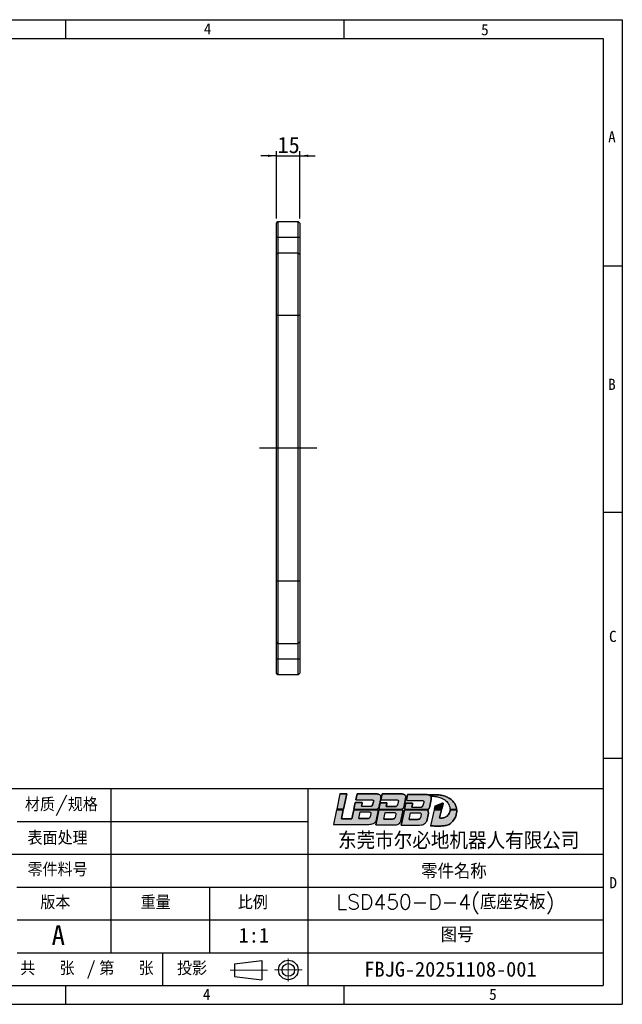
# Model space of a CAD drawing. Header units: millimetres. Extents: x 0 to 891, y 0 to 630.
# Tile 2 of 2: x 505 to 891, y 0 to 630. Entities that reach past the tile are written whole.
import ezdxf

# ---------------------------------------------------------------- set-up
doc = ezdxf.new("R2010")
doc.units = ezdxf.units.MM
doc.header["$LTSCALE"] = 3
doc.linetypes.add('CENTERX2', pattern=[20.32, 12.7, -2.54, 2.54, -2.54])
for name, color, linetype in [('中心线', 1, 'CENTERX2'), ('剖面线', 2, 'Continuous'), ('尺寸线', 3, 'Continuous'), ('粗实线', 7, 'Continuous'), ('细实线', 4, 'Continuous')]:
    doc.layers.add(name, color=color, linetype=linetype)
doc.styles.add('SLDTEXTSTYLE0', font='txt', dxfattribs={"bigfont": 'bigfont'})
doc.styles.add('SLDTEXTSTYLE1', font='txt')
doc.styles.add('SLDTEXTSTYLE4', font='simfang.ttf')
doc.styles.add('SLDTEXTSTYLE5', font='txt', dxfattribs={"bigfont": 'bigfont'})
doc.dimstyles.new('SLDDIMSTYLE2', dxfattribs={"dimtxt": 10.5, "dimasz": 5.4, "dimexe": 0, "dimexo": 0.0625, "dimgap": 2.625, "dimtad": 1, "dimrnd": 1e-09, "dimzin": 12, "dimdsep": 46, "dimtxsty": 'SLDTEXTSTYLE1', "dimsah": 1, "dimcen": 0.09, "dimadec": 0, "dimazin": 3, "dimtfac": 1, "dimtmove": 0, "dimatfit": 0, "dimfxl": 1, "dimfrac": 2, "dimtolj": 1, "dimtzin": 12, "dimarcsym": 0})

# ---------------------------------------------------------------- blocks, each defined once
blk = doc.blocks.new('块1')
at = {"lineweight": 25}
for p, q in [((26.31, 11.6), (43.85, 13.84)), ((43.85, 13.84), (43.85, 1.31)), ((26.31, 11.6), (26.31, 3.55)), ((26.31, 3.55), (43.85, 1.31))]:
    blk.add_line(p, q, dxfattribs=at)
for radius in [6.26, 4.03]:
    blk.add_circle((60.76, 7.71), radius, dxfattribs=at)
at = {"layer": '中心线', "color": 1, "lineweight": 18}
for p, q in [((60.76, 15.09), (60.76, 0.33)), ((23.44, 7.58), (47.36, 7.58)), ((51.85, 7.71), (69.67, 7.71))]:
    blk.add_line(p, q, dxfattribs=at)
blk = doc.blocks.new('块3')
at = {"layer": '剖面线'}
for points in [[(2.06, 10.87), (6.34, 10.87), (8.42, 20.63), (4.14, 20.63)], [(64.51, 10.87), (69.24, 10.87), (70.17, 14.41), (70.17, 14.82), (69.77, 14.82), (64.94, 12.82)]]:
    blk.add_hatch(color=256, dxfattribs=at).paths.add_polyline_path(points, flags=0)
h = blk.add_hatch(color=256, dxfattribs=at)
edge = h.paths.add_edge_path(flags=0)
edge.add_line((25.56, 15.59), (25.01, 13.66))
edge.add_spline(control_points=[(25.01, 13.66), (24.97, 13.53), (24.9, 13.33), (24.64, 13.07), (24.37, 12.89), (24.14, 12.83), (24.05, 12.8)], knot_values=[0, 0, 0, 0, 0.11249, 0.188578, 0.308405, 0.395813, 0.395813, 0.395813, 0.395813], weights=[1, 1, 1, 1, 1, 1, 1], degree=3, periodic=0)
edge.add_line((24.05, 12.8), (17.88, 12.8))
edge.add_line((17.88, 12.8), (18.3, 14.52))
edge.add_line((18.3, 14.52), (18.29, 15.17))
edge.add_line((18.29, 15.17), (13.94, 15.17))
edge.add_line((13.94, 15.17), (13.05, 10.87))
edge.add_line((13.05, 10.87), (27.65, 10.87))
edge.add_spline(control_points=[(27.65, 10.87), (27.78, 10.9), (28.13, 10.97), (28.52, 11.43), (29.08, 11.94), (29.18, 12.46), (29.23, 12.75)], knot_values=[0, 0, 0, 0, 0.113541, 0.309529, 0.508983, 0.759853, 0.759853, 0.759853, 0.759853], weights=[1, 1, 1, 1, 1, 1, 1], degree=3, periodic=0)
edge.add_line((29.23, 12.75), (30.22, 17.42))
edge.add_spline(control_points=[(30.22, 17.42), (30.24, 17.72), (30.27, 18.25), (30.35, 19.04), (30.03, 19.82), (29.25, 20.3), (28.4, 20.56), (27.83, 20.65), (27.56, 20.69)], knot_values=[0, 0, 0, 0, 0.270359, 0.459904, 0.691329, 0.959666, 1.234022, 1.467228, 1.467228, 1.467228, 1.467228], weights=[1, 1, 1, 1, 1, 1, 1, 1, 1], degree=3, periodic=0)
edge.add_line((27.56, 20.69), (15.09, 20.69))
edge.add_line((15.09, 20.69), (14.31, 16.93))
edge.add_line((14.31, 16.93), (24.42, 16.93))
edge.add_spline(control_points=[(24.42, 16.93), (24.54, 16.92), (24.78, 16.91), (25.11, 16.83), (25.38, 16.69), (25.59, 16.48), (25.59, 16.21), (25.62, 15.93), (25.58, 15.72), (25.56, 15.59)], knot_values=[0, 0, 0, 0, 0.109145, 0.202524, 0.297211, 0.376281, 0.445665, 0.519978, 0.62999, 0.62999, 0.62999, 0.62999], weights=[1, 1, 1, 1, 1, 1, 1, 1, 1, 1], degree=3, periodic=0)
h = blk.add_hatch(color=256, dxfattribs=at)
edge = h.paths.add_edge_path(flags=0)
edge.add_line((45.15, 12.75), (46.14, 17.42))
edge.add_spline(control_points=[(46.14, 17.42), (46.15, 17.72), (46.18, 18.25), (46.27, 19.04), (45.95, 19.82), (45.16, 20.3), (44.31, 20.56), (43.74, 20.65), (43.48, 20.69)], knot_values=[0, 0, 0, 0, 0.270359, 0.459904, 0.691329, 0.959666, 1.234022, 1.467228, 1.467228, 1.467228, 1.467228], weights=[1, 1, 1, 1, 1, 1, 1, 1, 1], degree=3, periodic=0)
edge.add_line((43.48, 20.69), (31.11, 20.69))
edge.add_line((31.11, 20.69), (30.33, 16.93))
edge.add_line((30.33, 16.93), (40.34, 16.93))
edge.add_spline(control_points=[(40.34, 16.93), (40.46, 16.92), (40.69, 16.91), (41.02, 16.83), (41.3, 16.69), (41.5, 16.47), (41.56, 16.17), (41.51, 15.89), (41.48, 15.69), (41.47, 15.59)], knot_values=[0, 0, 0, 0, 0.109145, 0.202524, 0.297211, 0.376281, 0.459032, 0.54598, 0.631468, 0.631468, 0.631468, 0.631468], weights=[1, 1, 1, 1, 1, 1, 1, 1, 1, 1], degree=3, periodic=0)
edge.add_line((41.47, 15.59), (40.93, 13.66))
edge.add_spline(control_points=[(40.93, 13.66), (40.88, 13.51), (40.75, 13.18), (40.41, 12.78), (40.09, 12.68), (39.96, 12.63)], knot_values=[0, 0, 0, 0, 0.133532, 0.314052, 0.429449, 0.429449, 0.429449, 0.429449], weights=[1, 1, 1, 1, 1, 1], degree=3, periodic=0)
edge.add_line((39.96, 12.63), (33.75, 12.63))
edge.add_line((33.75, 12.63), (34.21, 14.52))
edge.add_line((34.21, 14.52), (34.21, 14.96))
edge.add_line((34.21, 14.96), (29.92, 14.96))
edge.add_line((29.92, 14.96), (29.07, 10.87))
edge.add_line((29.07, 10.87), (43.56, 10.87))
edge.add_spline(control_points=[(43.56, 10.87), (43.69, 10.9), (44.05, 10.97), (44.44, 11.43), (45, 11.94), (45.09, 12.46), (45.15, 12.75)], knot_values=[0, 0, 0, 0, 0.113541, 0.309529, 0.508983, 0.759853, 0.759853, 0.759853, 0.759853], weights=[1, 1, 1, 1, 1, 1, 1], degree=3, periodic=0)
h = blk.add_hatch(color=256, dxfattribs=at)
edge = h.paths.add_edge_path(flags=0)
edge.add_spline(control_points=[(62.1, 19.36), (61.71, 19.73), (61.21, 19.92)], knot_values=[0, 0, 0, 1, 1, 1], weights=[1, 1, 1], degree=2, periodic=0)
edge.add_spline(control_points=[(61.21, 19.92), (61.03, 19.98), (60.59, 20.1), (60.15, 20.17), (59.88, 20.22)], knot_values=[0, 0, 0, 0, 1.372752, 3.334825, 3.334825, 3.334825, 3.334825], weights=[1, 1, 1, 1, 1], degree=3, periodic=0)
edge.add_line((59.88, 20.22), (47.41, 20.22))
edge.add_line((47.41, 20.22), (46.62, 16.42))
edge.add_line((46.62, 16.42), (56.61, 16.42))
edge.add_spline(control_points=[(56.61, 16.42), (56.74, 16.41), (56.97, 16.39), (57.3, 16.32), (57.57, 16.17), (57.78, 15.95), (57.83, 15.66), (57.78, 15.37), (57.76, 15.18), (57.75, 15.08)], knot_values=[0, 0, 0, 0, 0.109145, 0.202524, 0.297211, 0.376281, 0.459032, 0.54598, 0.631468, 0.631468, 0.631468, 0.631468], weights=[1, 1, 1, 1, 1, 1, 1, 1, 1, 1], degree=3, periodic=0)
edge.add_line((57.75, 15.08), (57.2, 13.14))
edge.add_spline(control_points=[(57.2, 13.14), (57.16, 13.02), (57.09, 12.81), (56.84, 12.56), (56.56, 12.38), (56.33, 12.31), (56.24, 12.28)], knot_values=[0, 0, 0, 0, 0.11249, 0.188578, 0.308405, 0.395813, 0.395813, 0.395813, 0.395813], weights=[1, 1, 1, 1, 1, 1, 1], degree=3, periodic=0)
edge.add_line((56.24, 12.28), (50.07, 12.28))
edge.add_line((50.07, 12.28), (50.49, 14.01))
edge.add_line((50.49, 14.01), (50.48, 14.64))
edge.add_line((50.48, 14.64), (46.25, 14.64))
edge.add_line((46.25, 14.64), (45.47, 10.87))
edge.add_line((45.47, 10.87), (60.65, 10.87))
edge.add_spline(control_points=[(60.65, 10.87), (60.72, 10.9), (60.95, 11.01), (61.15, 11.44), (61.46, 12), (61.58, 12.47), (61.65, 12.75)], knot_values=[0, 0, 0, 0, 0.063812, 0.219898, 0.386717, 0.637587, 0.637587, 0.637587, 0.637587], weights=[1, 1, 1, 1, 1, 1, 1], degree=3, periodic=0)
edge.add_line((61.65, 12.75), (62.56, 17.04))
edge.add_spline(control_points=[(62.56, 17.04), (62.56, 17.8), (62.54, 18.26), (62.52, 18.68), (62.43, 19.04), (62.17, 19.31)], knot_values=[7.678202, 7.678202, 7.678202, 7.678202, 9.952853, 11.547588, 12.34447, 12.34447, 12.34447, 12.34447], weights=[1, 1, 1, 1, 1, 1], degree=3, periodic=0)
edge.add_spline(control_points=[(62.17, 19.31), (62.15, 19.32), (62.13, 19.34), (62.1, 19.36)], knot_values=[7.617953, 7.617953, 7.617953, 7.617953, 7.678202, 7.678202, 7.678202, 7.678202], weights=[1, 1, 1, 1], degree=3, periodic=0)
h = blk.add_hatch(color=256, dxfattribs=at)
edge = h.paths.add_edge_path(flags=0)
edge.add_spline(control_points=[(61.22, 19.95), (61.24, 19.94), (61.75, 19.74), (62.12, 19.38)], knot_values=[0, 0, 0, 0.054981, 1, 1, 1], weights=[1, 1, 1, 1], degree=2, periodic=0)
edge.add_line((62.12, 19.38), (62.15, 19.35))
edge.add_spline(control_points=[(62.15, 19.35), (62.31, 19.34), (62.91, 19.28), (64.13, 19.17), (66.16, 18.87), (68.94, 18.15), (71.82, 16.64), (73.67, 14.37), (74.39, 12.42), (74.56, 11.32), (74.62, 10.87)], knot_values=[-1.210668, -1.210668, -1.210668, -1.210668, 0, 3.216058, 7.844717, 15.059695, 24.312441, 31.237241, 36.149525, 39.453796, 39.453796, 39.453796, 39.453796], weights=[1, 1, 1, 1, 1, 1, 1, 1, 1, 1, 1], degree=3, periodic=0)
edge.add_line((74.62, 10.87), (78.81, 10.87))
edge.add_spline(control_points=[(78.81, 10.87), (78.81, 11.03), (78.79, 11.45), (78.5, 12.29), (78.08, 13.75), (76.79, 15.65), (74.8, 17.55), (72.02, 19.02), (69.14, 19.85), (67.11, 20.03), (66.25, 20.11)], knot_values=[0, 0, 0, 0, 1.151049, 3.120639, 6.514086, 12.344374, 19.743132, 26.621777, 35.257202, 41.640066, 41.640066, 41.640066, 41.640066], weights=[1, 1, 1, 1, 1, 1, 1, 1, 1, 1, 1], degree=3, periodic=0)
edge.add_line((66.25, 20.11), (62.12, 20.11))
edge.add_spline(control_points=[(62.12, 20.11), (61.91, 20.07), (61.61, 20.01), (61.31, 19.96), (61.22, 19.95)], knot_values=[0, 0, 0, 0, 1.463686, 2.152451, 2.152451, 2.152451, 2.152451], weights=[1, 1, 1, 1, 1], degree=3, periodic=0)
h = blk.add_hatch(color=256, dxfattribs=at)
edge = h.paths.add_edge_path(flags=0)
edge.add_line((27.22, 3.29), (28.51, 9.37))
edge.add_spline(control_points=[(28.51, 9.37), (28.5, 9.68), (28.45, 9.97), (28.43, 10.22), (28.29, 10.42), (28.22, 10.52)], knot_values=[0, 0, 0, 0, 0.476316, 1.44549, 2.246673, 2.246673, 2.246673, 2.246673], weights=[1, 1, 1, 1, 1, 1], degree=3, periodic=0)
edge.add_line((28.22, 10.52), (12.97, 10.52))
edge.add_line((12.97, 10.52), (11.79, 4.8))
edge.add_line((11.79, 4.8), (5.05, 4.8))
edge.add_line((5.05, 4.8), (6.27, 10.52))
edge.add_line((6.27, 10.52), (1.99, 10.52))
edge.add_line((1.99, 10.52), (0, 1.18))
edge.add_line((0, 1.18), (22.66, 1.18))
edge.add_spline(control_points=[(22.66, 1.18), (23.15, 1.24), (24.09, 1.36), (25.51, 1.58), (26.45, 2.3), (27.03, 2.97), (27.22, 3.29)], knot_values=[0, 0, 0, 0, 3.612385, 7.048837, 10.255516, 12.349536, 12.349536, 12.349536, 12.349536], weights=[1, 1, 1, 1, 1, 1, 1], degree=3, periodic=0)
edge = h.paths.add_edge_path(flags=0)
edge.add_line((23.97, 8.08), (23.46, 5.96))
edge.add_spline(control_points=[(23.46, 5.96), (23.37, 5.71), (23.18, 5.17), (22.25, 4.93), (21.64, 4.9), (21.33, 4.88)], knot_values=[0, 0, 0, 0, 0.21656, 0.475605, 0.757612, 0.757612, 0.757612, 0.757612], weights=[1, 1, 1, 1, 1, 1], degree=3, periodic=0)
edge.add_line((21.33, 4.88), (16.17, 4.88))
edge.add_line((16.17, 4.88), (17.04, 9.1))
edge.add_line((17.04, 9.1), (23.04, 9.1))
edge.add_spline(control_points=[(23.04, 9.1), (23.23, 9.07), (23.59, 9), (23.91, 8.54), (23.95, 8.23), (23.97, 8.08)], knot_values=[0, 0, 0, 0, 0.16594, 0.313706, 0.444871, 0.444871, 0.444871, 0.444871], weights=[1, 1, 1, 1, 1, 1], degree=3, periodic=0)
h = blk.add_hatch(color=256, dxfattribs=at)
edge = h.paths.add_edge_path(flags=0)
edge.add_line((26.98, 0.77), (38.43, 0.77))
edge.add_spline(control_points=[(38.43, 0.77), (39.31, 0.77), (40.21, 0.82), (41.84, 1.34), (42.53, 2.07), (42.95, 2.97), (43.14, 3.29)], knot_values=[0, 0, 0, 0, 3.612385, 7.048837, 10.255516, 12.349536, 12.349536, 12.349536, 12.349536], weights=[1, 1, 1, 1, 1, 1, 1], degree=3, periodic=0)
edge.add_line((43.14, 3.29), (44.43, 9.37))
edge.add_spline(control_points=[(44.43, 9.37), (44.41, 9.68), (44.34, 9.96), (44.23, 10.16), (44.14, 10.35), (43.97, 10.52)], knot_values=[0.110312, 0.110312, 0.110312, 0.110312, 0.586629, 1.555802, 2.246673, 2.246673, 2.246673, 2.246673], weights=[1, 1, 1, 1, 1, 1], degree=3, periodic=0)
edge.add_line((43.97, 10.52), (29, 10.52))
edge.add_line((29, 10.52), (26.98, 0.77))
edge = h.paths.add_edge_path(flags=0)
edge.add_line((33.03, 8.76), (39.02, 8.76))
edge.add_spline(control_points=[(39.02, 8.76), (39.21, 8.72), (39.58, 8.65), (39.89, 8.2), (39.94, 7.88), (39.96, 7.73)], knot_values=[0, 0, 0, 0, 0.16594, 0.313706, 0.444871, 0.444871, 0.444871, 0.444871], weights=[1, 1, 1, 1, 1, 1], degree=3, periodic=0)
edge.add_line((39.96, 7.73), (39.44, 5.61))
edge.add_spline(control_points=[(39.44, 5.61), (39.35, 5.37), (39.16, 4.82), (38.23, 4.59), (37.63, 4.55), (37.31, 4.53)], knot_values=[0, 0, 0, 0, 0.21656, 0.475605, 0.757612, 0.757612, 0.757612, 0.757612], weights=[1, 1, 1, 1, 1, 1], degree=3, periodic=0)
edge.add_line((37.31, 4.53), (32.16, 4.53))
edge.add_line((32.16, 4.53), (33.03, 8.76))
h = blk.add_hatch(color=256, dxfattribs=at)
edge = h.paths.add_edge_path(flags=0)
edge.add_line((43.36, 0.74), (55.08, 0.74))
edge.add_spline(control_points=[(55.08, 0.74), (56.03, 0.8), (56.8, 0.87), (58.12, 1.38), (59.02, 2.17), (59.45, 2.97), (59.64, 3.29)], knot_values=[0, 0, 0, 0, 3.612385, 7.048837, 10.255516, 12.349536, 12.349536, 12.349536, 12.349536], weights=[1, 1, 1, 1, 1, 1, 1], degree=3, periodic=0)
edge.add_line((59.64, 3.29), (60.73, 8.43))
edge.add_spline(control_points=[(60.73, 8.43), (60.65, 9.54), (60.54, 9.87), (60.48, 10.08), (60.32, 10.35), (60.1, 10.52)], knot_values=[0.157558, 0.157558, 0.157558, 0.157558, 0.633874, 1.603048, 2.246673, 2.246673, 2.246673, 2.246673], weights=[1, 1, 1, 1, 1, 1], degree=3, periodic=0)
edge.add_line((60.1, 10.52), (45.39, 10.52))
edge.add_line((45.39, 10.52), (43.36, 0.74))
edge = h.paths.add_edge_path(flags=0)
edge.add_line((56.16, 7.51), (55.64, 5.39))
edge.add_spline(control_points=[(55.64, 5.39), (55.55, 5.15), (55.36, 4.61), (54.43, 4.37), (53.83, 4.33), (53.51, 4.32)], knot_values=[0, 0, 0, 0, 0.21656, 0.475605, 0.757612, 0.757612, 0.757612, 0.757612], weights=[1, 1, 1, 1, 1, 1], degree=3, periodic=0)
edge.add_line((53.51, 4.32), (48.36, 4.32))
edge.add_line((48.36, 4.32), (49.23, 8.54))
edge.add_line((49.23, 8.54), (55.22, 8.54))
edge.add_spline(control_points=[(55.22, 8.54), (55.42, 8.5), (55.78, 8.43), (56.1, 7.98), (56.14, 7.66), (56.16, 7.51)], knot_values=[0, 0, 0, 0, 0.16594, 0.313706, 0.444871, 0.444871, 0.444871, 0.444871], weights=[1, 1, 1, 1, 1, 1], degree=3, periodic=0)
h = blk.add_hatch(color=256, dxfattribs=at)
edge = h.paths.add_edge_path(flags=0)
edge.add_line((78.92, 10.52), (74.66, 10.52))
edge.add_spline(control_points=[(74.66, 10.52), (74.66, 10.49), (74.63, 10.25), (74.56, 9.64), (74.2, 8.69), (73.71, 7.48), (72.62, 6.36), (71.02, 5.46), (69.29, 5.15), (68.17, 5.23), (67.76, 5.26)], knot_values=[0, 0, 0, 0, 0.200319, 1.755522, 4.491279, 7.649925, 11.354755, 15.71284, 21.005618, 23.994098, 23.994098, 23.994098, 23.994098], weights=[1, 1, 1, 1, 1, 1, 1, 1, 1, 1, 1], degree=3, periodic=0)
edge.add_line((67.76, 5.26), (69.15, 10.52))
edge.add_line((69.15, 10.52), (64.43, 10.52))
edge.add_line((64.43, 10.52), (62.13, 0.2))
edge.add_spline(control_points=[(62.13, 0.2), (62.94, 0.17), (65.1, 0.1), (68.25, 0), (71.37, 0.32), (74.26, 1.03), (76.34, 3.16), (78.16, 5.62), (78.57, 7.86), (79.05, 9.31), (78.99, 10.01), (78.94, 10.37), (78.92, 10.52)], knot_values=[0, 0, 0, 0, 5.994431, 15.888509, 23.126915, 29.243366, 37.241208, 44.362079, 51.473113, 53.800224, 55.481839, 56.538024, 56.538024, 56.538024, 56.538024], weights=[1, 1, 1, 1, 1, 1, 1, 1, 1, 1, 1, 1, 1], degree=3, periodic=0)
at = {"lineweight": 25}
for p, q in [((4.14, 20.63), (2.06, 10.87)), ((4.14, 20.63), (2.06, 10.87)), ((8.42, 20.63), (4.14, 20.63)), ((4.14, 20.63), (8.42, 20.63)), ((6.34, 10.87), (8.42, 20.63)), ((8.42, 20.63), (6.34, 10.87)), ((15.09, 20.69), (14.31, 16.93)), ((14.31, 16.93), (15.09, 20.69)), ((27.56, 20.69), (15.09, 20.69)), ((15.09, 20.69), (27.56, 20.69)), ((31.11, 20.69), (30.33, 16.93)), ((30.33, 16.93), (31.11, 20.69)), ((43.48, 20.69), (31.11, 20.69)), ((31.11, 20.69), (43.48, 20.69)), ((47.41, 20.22), (46.62, 16.42)), ((46.62, 16.42), (47.41, 20.22)), ((59.88, 20.22), (47.41, 20.22)), ((47.41, 20.22), (59.88, 20.22)), ((13.94, 15.17), (13.05, 10.87)), ((13.05, 10.87), (13.94, 15.17)), ((18.29, 15.17), (13.94, 15.17)), ((13.94, 15.17), (18.29, 15.17)), ((14.31, 16.93), (24.42, 16.93)), ((14.31, 16.93), (24.42, 16.93)), ((17.88, 12.8), (18.3, 14.52)), ((18.3, 14.52), (17.88, 12.8)), ((17.88, 12.8), (24.05, 12.8)), ((17.88, 12.8), (24.05, 12.8)), ((18.3, 14.52), (18.29, 15.17)), ((18.29, 15.17), (18.3, 14.52)), ((25.01, 13.66), (25.56, 15.59)), ((25.56, 15.59), (25.01, 13.66)), ((29.92, 14.96), (29.07, 10.87)), ((29.07, 10.87), (29.92, 14.96)), ((29.23, 12.75), (30.22, 17.42)), ((30.22, 17.42), (29.23, 12.75)), ((34.21, 14.96), (29.92, 14.96)), ((29.92, 14.96), (34.21, 14.96)), ((30.33, 16.93), (40.34, 16.93)), ((30.33, 16.93), (40.34, 16.93)), ((33.75, 12.63), (34.21, 14.52)), ((34.21, 14.52), (33.75, 12.63)), ((39.96, 12.63), (33.75, 12.63)), ((33.75, 12.63), (39.96, 12.63)), ((34.21, 14.52), (34.21, 14.96)), ((34.21, 14.96), (34.21, 14.52)), ((41.47, 15.59), (40.93, 13.66)), ((41.47, 15.59), (40.93, 13.66)), ((45.15, 12.75), (46.14, 17.42)), ((46.14, 17.42), (45.15, 12.75)), ((46.25, 14.64), (45.47, 10.87)), ((45.47, 10.87), (46.25, 14.64)), ((50.48, 14.64), (46.25, 14.64)), ((46.25, 14.64), (50.48, 14.64)), ((46.62, 16.42), (56.61, 16.42)), ((46.62, 16.42), (56.61, 16.42)), ((50.07, 12.28), (50.49, 14.01)), ((50.49, 14.01), (50.07, 12.28)), ((50.49, 14.01), (50.48, 14.64)), ((50.48, 14.64), (50.49, 14.01)), ((57.75, 15.08), (57.2, 13.14)), ((57.75, 15.08), (57.2, 13.14)), ((61.65, 12.75), (62.56, 17.04)), ((62.56, 17.04), (61.65, 12.75)), ((64.94, 12.82), (64.51, 10.87)), ((64.94, 12.82), (64.51, 10.87)), ((69.77, 14.82), (64.94, 12.82)), ((64.94, 12.82), (69.77, 14.82)), ((69.24, 10.87), (70.17, 14.41)), ((70.17, 14.41), (69.24, 10.87)), ((70.17, 14.82), (69.77, 14.82)), ((69.77, 14.82), (70.17, 14.82)), ((70.17, 14.41), (70.17, 14.82)), ((70.17, 14.82), (70.17, 14.41)), ((1.99, 10.52), (0, 1.18)), ((6.27, 10.52), (1.99, 10.52)), ((1.99, 10.52), (6.27, 10.52)), ((2.06, 10.87), (6.34, 10.87)), ((6.34, 10.87), (2.06, 10.87)), ((5.05, 4.8), (6.27, 10.52)), ((6.27, 10.52), (5.05, 4.8)), ((12.97, 10.52), (11.79, 4.8)), ((11.79, 4.8), (12.97, 10.52)), ((28.22, 10.52), (12.97, 10.52)), ((12.97, 10.52), (28.22, 10.52)), ((13.05, 10.87), (27.65, 10.87)), ((13.05, 10.87), (27.65, 10.87)), ((16.17, 4.88), (17.04, 9.1)), ((16.17, 4.88), (17.04, 9.1)), ((17.04, 9.1), (23.04, 9.1)), ((17.04, 9.1), (23.04, 9.1)), ((23.97, 8.08), (23.46, 5.96)), ((23.97, 8.08), (23.46, 5.96)), ((29, 10.52), (26.98, 0.77)), ((26.98, 0.77), (29, 10.52)), ((27.22, 3.29), (28.51, 9.37)), ((28.51, 9.37), (27.22, 3.29)), ((43.97, 10.52), (29, 10.52)), ((29, 10.52), (43.97, 10.52)), ((29.07, 10.87), (43.56, 10.87)), ((29.07, 10.87), (43.56, 10.87)), ((32.16, 4.53), (33.03, 8.76)), ((32.16, 4.53), (33.03, 8.76)), ((33.03, 8.76), (39.02, 8.76)), ((33.03, 8.76), (39.02, 8.76)), ((39.96, 7.73), (39.44, 5.61)), ((39.96, 7.73), (39.44, 5.61)), ((43.14, 3.29), (44.43, 9.37)), ((44.43, 9.37), (43.14, 3.29)), ((45.39, 10.52), (43.36, 0.74)), ((43.36, 0.74), (45.39, 10.52)), ((60.1, 10.52), (45.39, 10.52)), ((45.39, 10.52), (60.1, 10.52)), ((45.47, 10.87), (60.65, 10.87)), ((45.47, 10.87), (60.65, 10.87)), ((48.36, 4.32), (49.23, 8.54)), ((48.36, 4.32), (49.23, 8.54)), ((49.23, 8.54), (55.22, 8.54)), ((49.23, 8.54), (55.22, 8.54)), ((50.07, 12.28), (56.24, 12.28)), ((50.07, 12.28), (56.24, 12.28)), ((56.16, 7.51), (55.64, 5.39)), ((56.16, 7.51), (55.64, 5.39)), ((59.64, 3.29), (60.73, 8.43)), ((60.73, 8.43), (59.64, 3.29)), ((64.43, 10.52), (62.13, 0.2)), ((64.43, 10.52), (62.13, 0.2)), ((69.15, 10.52), (64.43, 10.52)), ((64.43, 10.52), (69.15, 10.52)), ((64.51, 10.87), (69.24, 10.87)), ((64.51, 10.87), (69.24, 10.87)), ((67.76, 5.26), (69.15, 10.52)), ((69.15, 10.52), (67.76, 5.26)), ((74.62, 10.87), (78.81, 10.87)), ((74.62, 10.87), (78.81, 10.87)), ((78.92, 10.52), (74.66, 10.52)), ((74.66, 10.52), (78.92, 10.52)), ((0, 1.18), (22.66, 1.18)), ((0, 1.18), (22.66, 1.18)), ((11.79, 4.8), (5.05, 4.8)), ((5.05, 4.8), (11.79, 4.8)), ((21.33, 4.88), (16.17, 4.88)), ((16.17, 4.88), (21.33, 4.88)), ((26.98, 0.77), (38.43, 0.77)), ((26.98, 0.77), (38.43, 0.77)), ((37.31, 4.53), (32.16, 4.53)), ((32.16, 4.53), (37.31, 4.53)), ((43.36, 0.74), (55.08, 0.74)), ((43.36, 0.74), (55.08, 0.74)), ((53.51, 4.32), (48.36, 4.32)), ((48.36, 4.32), (53.51, 4.32))]:
    blk.add_line(p, q, dxfattribs=at)
for points, degree, knots in [([(30.22, 17.42), (30.24, 17.72), (30.27, 18.25), (30.35, 19.04), (30.03, 19.82), (29.25, 20.3), (28.4, 20.56), (27.83, 20.65), (27.56, 20.69)], 3, [0, 0, 0, 0, 0.270359, 0.459904, 0.691329, 0.959666, 1.234022, 1.467228, 1.467228, 1.467228, 1.467228]), ([(27.56, 20.69), (27.83, 20.65), (28.4, 20.56), (29.25, 20.3), (30.03, 19.82), (30.35, 19.04), (30.27, 18.25), (30.24, 17.72), (30.22, 17.42)], 3, [0, 0, 0, 0, 0.158944, 0.345933, 0.52882, 0.686549, 0.815735, 1, 1, 1, 1]), ([(46.14, 17.42), (46.15, 17.72), (46.18, 18.25), (46.27, 19.04), (45.95, 19.82), (45.16, 20.3), (44.31, 20.56), (43.74, 20.65), (43.48, 20.69)], 3, [0, 0, 0, 0, 0.270359, 0.459904, 0.691329, 0.959666, 1.234022, 1.467228, 1.467228, 1.467228, 1.467228]), ([(43.48, 20.69), (43.74, 20.65), (44.31, 20.56), (45.16, 20.3), (45.95, 19.82), (46.27, 19.04), (46.18, 18.25), (46.15, 17.72), (46.14, 17.42)], 3, [0, 0, 0, 0, 0.158944, 0.345933, 0.52882, 0.686549, 0.815735, 1, 1, 1, 1]), ([(61.21, 19.92), (61.03, 19.98), (60.59, 20.1), (60.15, 20.17), (59.88, 20.22)], 3, [0, 0, 0, 0, 1.372752, 3.334825, 3.334825, 3.334825, 3.334825]), ([(59.88, 20.22), (60.15, 20.17), (60.59, 20.1), (61.03, 19.98), (61.21, 19.92)], 3, [0, 0, 0, 0, 1.962073, 3.334825, 3.334825, 3.334825, 3.334825]), ([(62.12, 20.11), (61.91, 20.07), (61.61, 20.01), (61.31, 19.96), (61.22, 19.95)], 3, [0, 0, 0, 0, 1.463686, 2.152451, 2.152451, 2.152451, 2.152451]), ([(61.22, 19.95), (61.31, 19.96), (61.61, 20.01), (61.91, 20.07), (62.12, 20.11)], 3, [0.1383, 0.1383, 0.1383, 0.1383, 0.827065, 2.290752, 2.290752, 2.290752, 2.290752]), ([(61.22, 19.95), (61.24, 19.94), (61.75, 19.74), (62.12, 19.38)], 2, [0, 0, 0, 0.054981, 1, 1, 1]), ([(62.15, 19.35), (62.31, 19.34), (62.91, 19.28), (64.13, 19.17), (66.16, 18.87), (68.94, 18.15), (71.82, 16.64), (73.67, 14.37), (74.39, 12.42), (74.56, 11.32), (74.62, 10.87)], 3, [-1.210668, -1.210668, -1.210668, -1.210668, 0, 3.216058, 7.844717, 15.059695, 24.312441, 31.237241, 36.149525, 39.453796, 39.453796, 39.453796, 39.453796]), ([(62.15, 19.35), (62.31, 19.34), (62.91, 19.28), (64.13, 19.17), (66.16, 18.87), (68.94, 18.15), (71.82, 16.64), (73.67, 14.37), (74.39, 12.42), (74.56, 11.32), (74.62, 10.87)], 3, [-1.210668, -1.210668, -1.210668, -1.210668, 0, 3.216058, 7.844717, 15.059695, 24.312441, 31.237241, 36.149525, 39.453796, 39.453796, 39.453796, 39.453796]), ([(62.56, 17.04), (62.56, 17.8), (62.54, 18.26), (62.52, 18.68), (62.43, 19.04), (62.17, 19.31)], 3, [7.678202, 7.678202, 7.678202, 7.678202, 9.952853, 11.547588, 12.34447, 12.34447, 12.34447, 12.34447]), ([(62.17, 19.31), (62.43, 19.04), (62.52, 18.68), (62.54, 18.26), (62.56, 17.8), (62.56, 17.04)], 3, [7.678202, 7.678202, 7.678202, 7.678202, 8.475084, 10.069819, 12.34447, 12.34447, 12.34447, 12.34447]), ([(78.81, 10.87), (78.81, 11.03), (78.79, 11.45), (78.5, 12.29), (78.08, 13.75), (76.79, 15.65), (74.8, 17.55), (72.02, 19.02), (69.14, 19.85), (67.11, 20.03), (66.25, 20.11)], 3, [0, 0, 0, 0, 1.151049, 3.120639, 6.514086, 12.344374, 19.743132, 26.621777, 35.257202, 41.640066, 41.640066, 41.640066, 41.640066]), ([(66.25, 20.11), (67.11, 20.03), (69.14, 19.85), (72.02, 19.02), (74.8, 17.55), (76.79, 15.65), (78.08, 13.75), (78.5, 12.29), (78.79, 11.45), (78.81, 11.03), (78.81, 10.87)], 3, [0, 0, 0, 0, 6.382864, 15.018289, 21.896934, 29.295692, 35.12598, 38.519427, 40.489017, 41.640066, 41.640066, 41.640066, 41.640066]), ([(25.01, 13.66), (24.97, 13.53), (24.9, 13.33), (24.64, 13.07), (24.37, 12.89), (24.14, 12.83), (24.05, 12.8)], 3, [0, 0, 0, 0, 0.1124895, 0.1885781, 0.3084055, 0.3958128, 0.3958128, 0.3958128, 0.3958128]), ([(24.05, 12.8), (24.14, 12.83), (24.37, 12.89), (24.64, 13.07), (24.9, 13.33), (24.97, 13.53), (25.01, 13.66)], 3, [0, 0, 0, 0, 0.22083, 0.523568, 0.715801, 1, 1, 1, 1]), ([(24.42, 16.93), (24.54, 16.92), (24.78, 16.91), (25.11, 16.83), (25.38, 16.69), (25.59, 16.48), (25.59, 16.21), (25.62, 15.93), (25.58, 15.72), (25.56, 15.59)], 3, [0, 0, 0, 0, 0.1091448, 0.2025244, 0.2972108, 0.3762809, 0.4456653, 0.5199777, 0.6299904, 0.6299904, 0.6299904, 0.6299904]), ([(24.42, 16.93), (24.54, 16.92), (24.78, 16.91), (25.11, 16.83), (25.38, 16.69), (25.59, 16.48), (25.59, 16.21), (25.62, 15.93), (25.58, 15.72), (25.56, 15.59)], 3, [0, 0, 0, 0, 0.173248, 0.321472, 0.47177, 0.59728, 0.707416, 0.825374, 1, 1, 1, 1]), ([(27.65, 10.87), (27.78, 10.9), (28.13, 10.97), (28.52, 11.43), (29.08, 11.94), (29.18, 12.46), (29.23, 12.75)], 3, [0, 0, 0, 0, 0.1135405, 0.309529, 0.508983, 0.7598531, 0.7598531, 0.7598531, 0.7598531]), ([(29.23, 12.75), (29.18, 12.46), (29.08, 11.94), (28.52, 11.43), (28.13, 10.97), (27.78, 10.9), (27.65, 10.87)], 3, [0, 0, 0, 0, 0.330156, 0.592646, 0.850576, 1, 1, 1, 1]), ([(40.93, 13.66), (40.88, 13.51), (40.75, 13.18), (40.41, 12.78), (40.09, 12.68), (39.96, 12.63)], 3, [0, 0, 0, 0, 0.1335325, 0.3140516, 0.4294491, 0.4294491, 0.4294491, 0.4294491]), ([(39.96, 12.63), (40.09, 12.68), (40.41, 12.78), (40.75, 13.18), (40.88, 13.51), (40.93, 13.66)], 3, [0, 0, 0, 0, 0.26871, 0.689061, 1, 1, 1, 1]), ([(40.34, 16.93), (40.46, 16.92), (40.69, 16.91), (41.02, 16.83), (41.3, 16.69), (41.5, 16.47), (41.56, 16.17), (41.51, 15.89), (41.48, 15.69), (41.47, 15.59)], 3, [0, 0, 0, 0, 0.1091448, 0.2025244, 0.2972108, 0.3762809, 0.4590321, 0.5459805, 0.6314677, 0.6314677, 0.6314677, 0.6314677]), ([(40.34, 16.93), (40.46, 16.92), (40.69, 16.91), (41.02, 16.83), (41.3, 16.69), (41.5, 16.47), (41.56, 16.17), (41.51, 15.89), (41.48, 15.69), (41.47, 15.59)], 3, [0, 0, 0, 0, 0.172843, 0.32072, 0.470667, 0.595883, 0.726929, 0.864621, 1, 1, 1, 1]), ([(43.56, 10.87), (43.69, 10.9), (44.05, 10.97), (44.44, 11.43), (45, 11.94), (45.09, 12.46), (45.15, 12.75)], 3, [0, 0, 0, 0, 0.1135405, 0.309529, 0.508983, 0.7598531, 0.7598531, 0.7598531, 0.7598531]), ([(45.15, 12.75), (45.09, 12.46), (45, 11.94), (44.44, 11.43), (44.05, 10.97), (43.69, 10.9), (43.56, 10.87)], 3, [0, 0, 0, 0, 0.330156, 0.592646, 0.850576, 1, 1, 1, 1]), ([(57.2, 13.14), (57.16, 13.02), (57.09, 12.81), (56.84, 12.56), (56.56, 12.38), (56.33, 12.31), (56.24, 12.28)], 3, [0, 0, 0, 0, 0.1124895, 0.1885781, 0.3084055, 0.3958128, 0.3958128, 0.3958128, 0.3958128]), ([(56.24, 12.28), (56.33, 12.31), (56.56, 12.38), (56.84, 12.56), (57.09, 12.81), (57.16, 13.02), (57.2, 13.14)], 3, [0, 0, 0, 0, 0.22083, 0.523568, 0.715801, 1, 1, 1, 1]), ([(56.61, 16.42), (56.74, 16.41), (56.97, 16.39), (57.3, 16.32), (57.57, 16.17), (57.78, 15.95), (57.83, 15.66), (57.78, 15.37), (57.76, 15.18), (57.75, 15.08)], 3, [0, 0, 0, 0, 0.1091448, 0.2025244, 0.2972108, 0.3762809, 0.4590321, 0.5459805, 0.6314677, 0.6314677, 0.6314677, 0.6314677]), ([(56.61, 16.42), (56.74, 16.41), (56.97, 16.39), (57.3, 16.32), (57.57, 16.17), (57.78, 15.95), (57.83, 15.66), (57.78, 15.37), (57.76, 15.18), (57.75, 15.08)], 3, [0, 0, 0, 0, 0.172843, 0.32072, 0.470667, 0.595883, 0.726929, 0.864621, 1, 1, 1, 1]), ([(60.65, 10.87), (60.72, 10.9), (60.95, 11.01), (61.15, 11.44), (61.46, 12), (61.58, 12.47), (61.65, 12.75)], 3, [0, 0, 0, 0, 0.0638116, 0.2198977, 0.386717, 0.6375871, 0.6375871, 0.6375871, 0.6375871]), ([(61.65, 12.75), (61.58, 12.47), (61.46, 12), (61.15, 11.44), (60.95, 11.01), (60.72, 10.9), (60.65, 10.87)], 3, [0, 0, 0, 0, 0.393468, 0.65511, 0.899917, 1, 1, 1, 1]), ([(23.04, 9.1), (23.23, 9.07), (23.59, 9), (23.91, 8.54), (23.95, 8.23), (23.97, 8.08)], 3, [0, 0, 0, 0, 0.1659399, 0.3137056, 0.4448714, 0.4448714, 0.4448714, 0.4448714]), ([(23.04, 9.1), (23.23, 9.07), (23.59, 9), (23.91, 8.54), (23.95, 8.23), (23.97, 8.08)], 3, [0, 0, 0, 0, 0.373006, 0.70516, 1, 1, 1, 1]), ([(28.51, 9.37), (28.5, 9.68), (28.45, 9.97), (28.43, 10.22), (28.29, 10.42), (28.22, 10.52)], 3, [0, 0, 0, 0, 0.476316, 1.44549, 2.246673, 2.246673, 2.246673, 2.246673]), ([(28.22, 10.52), (28.29, 10.42), (28.43, 10.22), (28.45, 9.97), (28.5, 9.68), (28.51, 9.37)], 3, [0, 0, 0, 0, 0.801183, 1.770357, 2.246673, 2.246673, 2.246673, 2.246673]), ([(39.02, 8.76), (39.21, 8.72), (39.58, 8.65), (39.89, 8.2), (39.94, 7.88), (39.96, 7.73)], 3, [0, 0, 0, 0, 0.1659399, 0.3137056, 0.4448714, 0.4448714, 0.4448714, 0.4448714]), ([(39.02, 8.76), (39.21, 8.72), (39.58, 8.65), (39.89, 8.2), (39.94, 7.88), (39.96, 7.73)], 3, [0, 0, 0, 0, 0.373006, 0.70516, 1, 1, 1, 1]), ([(44.43, 9.37), (44.41, 9.68), (44.34, 9.96), (44.23, 10.16), (44.14, 10.35), (43.97, 10.52)], 3, [0.110312, 0.110312, 0.110312, 0.110312, 0.586629, 1.555802, 2.246673, 2.246673, 2.246673, 2.246673]), ([(43.97, 10.52), (44.14, 10.35), (44.23, 10.16), (44.34, 9.96), (44.41, 9.68), (44.43, 9.37)], 3, [0.110312, 0.110312, 0.110312, 0.110312, 0.801183, 1.770357, 2.246673, 2.246673, 2.246673, 2.246673]), ([(55.22, 8.54), (55.42, 8.5), (55.78, 8.43), (56.1, 7.98), (56.14, 7.66), (56.16, 7.51)], 3, [0, 0, 0, 0, 0.1659399, 0.3137056, 0.4448714, 0.4448714, 0.4448714, 0.4448714]), ([(55.22, 8.54), (55.42, 8.5), (55.78, 8.43), (56.1, 7.98), (56.14, 7.66), (56.16, 7.51)], 3, [0, 0, 0, 0, 0.373006, 0.70516, 1, 1, 1, 1]), ([(60.73, 8.43), (60.65, 9.54), (60.54, 9.87), (60.48, 10.08), (60.32, 10.35), (60.1, 10.52)], 3, [0.157558, 0.157558, 0.157558, 0.157558, 0.633874, 1.603048, 2.246673, 2.246673, 2.246673, 2.246673]), ([(60.1, 10.52), (60.32, 10.35), (60.48, 10.08), (60.54, 9.87), (60.65, 9.54), (60.73, 8.43)], 3, [0.157558, 0.157558, 0.157558, 0.157558, 0.801183, 1.770357, 2.246673, 2.246673, 2.246673, 2.246673]), ([(62.13, 0.2), (62.94, 0.17), (65.1, 0.1), (68.25, 0), (71.37, 0.32), (74.26, 1.03), (76.34, 3.16), (78.16, 5.62), (78.57, 7.86), (79.05, 9.31), (78.99, 10.01), (78.94, 10.37), (78.92, 10.52)], 3, [0, 0, 0, 0, 5.994431, 15.888509, 23.126915, 29.243366, 37.241208, 44.362079, 51.473113, 53.800224, 55.481839, 56.538024, 56.538024, 56.538024, 56.538024]), ([(78.92, 10.52), (78.94, 10.37), (78.99, 10.01), (79.05, 9.31), (78.57, 7.86), (78.16, 5.62), (76.34, 3.16), (74.26, 1.03), (71.37, 0.32), (68.25, 0), (65.1, 0.1), (62.94, 0.17), (62.13, 0.2)], 3, [0, 0, 0, 0, 1.056185, 2.7378, 5.064911, 12.175945, 19.296816, 27.294658, 33.411109, 40.649515, 50.543593, 56.538024, 56.538024, 56.538024, 56.538024]), ([(74.66, 10.52), (74.66, 10.49), (74.63, 10.25), (74.56, 9.64), (74.2, 8.69), (73.71, 7.48), (72.62, 6.36), (71.02, 5.46), (69.29, 5.15), (68.17, 5.23), (67.76, 5.26)], 3, [0, 0, 0, 0, 0.200319, 1.755522, 4.491279, 7.649925, 11.354755, 15.71284, 21.005618, 23.994098, 23.994098, 23.994098, 23.994098]), ([(67.76, 5.26), (68.17, 5.23), (69.29, 5.15), (71.02, 5.46), (72.62, 6.36), (73.71, 7.48), (74.2, 8.69), (74.56, 9.64), (74.63, 10.25), (74.66, 10.49), (74.66, 10.52)], 3, [0, 0, 0, 0, 2.988479, 8.281258, 12.639343, 16.344172, 19.502819, 22.238575, 23.793778, 23.994098, 23.994098, 23.994098, 23.994098]), ([(23.46, 5.96), (23.37, 5.71), (23.18, 5.17), (22.25, 4.93), (21.64, 4.9), (21.33, 4.88)], 3, [0, 0, 0, 0, 0.2165603, 0.4756045, 0.7576124, 0.7576124, 0.7576124, 0.7576124]), ([(21.33, 4.88), (21.64, 4.9), (22.25, 4.93), (23.18, 5.17), (23.37, 5.71), (23.46, 5.96)], 3, [0, 0, 0, 0, 0.372232, 0.714154, 1, 1, 1, 1]), ([(22.66, 1.18), (23.15, 1.24), (24.09, 1.36), (25.51, 1.58), (26.45, 2.3), (27.03, 2.97), (27.22, 3.29)], 3, [0, 0, 0, 0, 3.612385, 7.048837, 10.255516, 12.349536, 12.349536, 12.349536, 12.349536]), ([(22.66, 1.18), (23.15, 1.24), (24.09, 1.36), (25.51, 1.58), (26.45, 2.3), (27.03, 2.97), (27.22, 3.29)], 3, [0, 0, 0, 0, 3.612385, 7.048837, 10.255516, 12.349536, 12.349536, 12.349536, 12.349536]), ([(39.44, 5.61), (39.35, 5.37), (39.16, 4.82), (38.23, 4.59), (37.63, 4.55), (37.31, 4.53)], 3, [0, 0, 0, 0, 0.2165603, 0.4756045, 0.7576124, 0.7576124, 0.7576124, 0.7576124]), ([(37.31, 4.53), (37.63, 4.55), (38.23, 4.59), (39.16, 4.82), (39.35, 5.37), (39.44, 5.61)], 3, [0, 0, 0, 0, 0.372232, 0.714154, 1, 1, 1, 1]), ([(38.43, 0.77), (39.31, 0.77), (40.21, 0.82), (41.84, 1.34), (42.53, 2.07), (42.95, 2.97), (43.14, 3.29)], 3, [0, 0, 0, 0, 3.612385, 7.048837, 10.255516, 12.349536, 12.349536, 12.349536, 12.349536]), ([(38.43, 0.77), (39.31, 0.77), (40.21, 0.82), (41.84, 1.34), (42.53, 2.07), (42.95, 2.97), (43.14, 3.29)], 3, [0, 0, 0, 0, 3.612385, 7.048837, 10.255516, 12.349536, 12.349536, 12.349536, 12.349536]), ([(55.64, 5.39), (55.55, 5.15), (55.36, 4.61), (54.43, 4.37), (53.83, 4.33), (53.51, 4.32)], 3, [0, 0, 0, 0, 0.2165603, 0.4756045, 0.7576124, 0.7576124, 0.7576124, 0.7576124]), ([(53.51, 4.32), (53.83, 4.33), (54.43, 4.37), (55.36, 4.61), (55.55, 5.15), (55.64, 5.39)], 3, [0, 0, 0, 0, 0.372232, 0.714154, 1, 1, 1, 1]), ([(55.08, 0.74), (56.03, 0.8), (56.8, 0.87), (58.12, 1.38), (59.02, 2.17), (59.45, 2.97), (59.64, 3.29)], 3, [0, 0, 0, 0, 3.612385, 7.048837, 10.255516, 12.349536, 12.349536, 12.349536, 12.349536]), ([(55.08, 0.74), (56.03, 0.8), (56.8, 0.87), (58.12, 1.38), (59.02, 2.17), (59.45, 2.97), (59.64, 3.29)], 3, [0, 0, 0, 0, 3.612385, 7.048837, 10.255516, 12.349536, 12.349536, 12.349536, 12.349536])]:
    blk.add_open_spline(points, degree=degree, knots=knots, dxfattribs=at)
for points, degree in [([(61.21, 19.92), (61.71, 19.73), (62.1, 19.36)], 2), ([(62.17, 19.31), (62.15, 19.32), (62.13, 19.34), (62.1, 19.36)], 3), ([(62.1, 19.36), (62.13, 19.34), (62.15, 19.32), (62.17, 19.31)], 3), ([(66.25, 20.11), (64.87, 20.11), (63.49, 20.11), (62.12, 20.11)], 3), ([(62.12, 20.11), (63.49, 20.11), (64.87, 20.11), (66.25, 20.11)], 3), ([(62.12, 19.38), (62.14, 19.37), (62.15, 19.35)], 2), ([(28.49, 9.27), (28.49, 9.27), (28.49, 9.27), (28.49, 9.27)], 3), ([(44.41, 9.27), (44.41, 9.27), (44.4, 9.27), (44.4, 9.27)], 3)]:
    blk.add_open_spline(points, degree=degree, dxfattribs=at)
blk = doc.blocks.new('_D_20')
at = {"layer": '尺寸线', "transparency": 16777216}
for p, q in [((669.63, 542.91), (659.73, 542.91)), ((669.63, 502.88), (669.63, 545.88)), ((669.63, 542.91), (684.63, 542.91)), ((684.63, 502.88), (684.63, 545.88)), ((684.63, 542.91), (694.53, 542.91))]:
    blk.add_line(p, q, dxfattribs=at)
for points in [[(669.63, 542.91), (664.23, 543.66), (664.23, 542.16)], [(684.63, 542.91), (690.03, 542.16), (690.03, 543.66)]]:
    blk.add_solid(points, dxfattribs=at)
at = {"layer": '尺寸线', "transparency": 16777216, "insert": (670.29, 555.13), "char_height": 10.5, "attachment_point": 1, "style": 'SLDTEXTSTYLE1'}
blk.add_mtext('15', dxfattribs=at)

msp = doc.modelspace()

# ---------------------------------------------------------------- linework, layer by layer
at = {"layer": '中心线'}
msp.add_line((695.497, 355.911), (658.918, 355.911), dxfattribs=at)
at = {"layer": '粗实线'}
for p, q in [((669.635, 499.911), (670.635, 500.911)), ((669.635, 211.911), (669.635, 499.911)), ((670.635, 500.911), (670.635, 210.911)), ((670.635, 500.911), (683.635, 500.911)), ((683.635, 210.911), (683.635, 500.911)), ((683.635, 500.911), (684.635, 499.911)), ((684.635, 499.911), (684.635, 211.911)), ((669.635, 490.911), (684.635, 490.911)), ((669.635, 479.911), (670.635, 480.911)), ((670.635, 480.911), (683.635, 480.911)), ((683.635, 480.911), (684.635, 479.911)), ((669.635, 440.911), (684.635, 440.911)), ((669.635, 270.911), (684.635, 270.911)), ((670.635, 230.911), (669.635, 231.911)), ((670.635, 230.911), (683.635, 230.911)), ((683.635, 230.911), (684.635, 231.911)), ((684.635, 220.911), (669.635, 220.911)), ((670.635, 210.911), (669.635, 211.911)), ((683.635, 210.911), (670.635, 210.911)), ((684.635, 211.911), (683.635, 210.911))]:
    msp.add_line(p, q, dxfattribs=at)
at = {"layer": '细实线'}
for p, q in [((0, 630), (891, 630)), ((534.6, 630), (534.6, 618)), ((712.8, 630), (712.8, 618)), ((891, 630), (891, 0)), ((12, 618), (878.776, 618)), ((878.776, 618), (878.776, 12)), ((878.776, 472.5), (891, 472.5)), ((878.776, 315), (891, 315)), ((878.776, 157.5), (891, 157.5)), ((338.776, 138), (878.776, 138)), ((563.776, 138), (563.776, 33)), ((689.776, 138), (689.776, 12)), ((503.776, 117), (689.776, 117)), ((338.776, 96), (878.776, 96)), ((503.583, 75), (878.776, 75)), ((626.776, 75), (626.776, 33)), ((503.776, 54), (878.776, 54)), ((503.776, 33), (878.776, 33)), ((596.776, 33), (596.776, 12)), ((12, 12), (878.776, 12)), ((534.6, 12), (534.6, 0)), ((712.8, 12), (712.8, 0)), ((0, 0), (891, 0))]:
    msp.add_line(p, q, dxfattribs=at)

# ---------------------------------------------------------------- block references
at = {"color": 7, "linetype": 'Continuous'}
for name, p in [('块3', (706.184, 113.964)), ('块1', (616.507, 14.273))]:
    msp.add_blockref(name, p, dxfattribs=at)

# ---------------------------------------------------------------- texts
for s, insert, char_height, attachment_point, style in [('4', (623.171, 627.684), 7.144, 1, 'SLDTEXTSTYLE4'), ('5', (800.628, 627.192), 7.144, 1, 'SLDTEXTSTYLE4'), ('A', (881.933, 558.581), 7.144, 1, 'SLDTEXTSTYLE4'), ('B', (881.933, 400.246), 7.144, 1, 'SLDTEXTSTYLE4'), ('C', (882.504, 238.994), 7.144, 1, 'SLDTEXTSTYLE4'), ('材质/规格', (532.04, 132.156), 8.7312, 2, 'SLDTEXTSTYLE0'), ('表面处理', (529.584, 110.75), 8.7312, 2, 'SLDTEXTSTYLE0'), ('东莞市尔必地机器人有限公司', (786.291, 110.088), 10.8, 2, 'SLDTEXTSTYLE5'), ('零件料号', (529.584, 90.519), 8.7312, 2, 'SLDTEXTSTYLE0'), ('零件名称', (783.248, 89.831), 9.525, 2, 'SLDTEXTSTYLE0'), ('D', (882.729, 81.378), 7.144, 1, 'SLDTEXTSTYLE4'), ('版本', (528.153, 69.502), 8.7312, 2, 'SLDTEXTSTYLE0'), ('重量', (592.354, 69.502), 8.7312, 2, 'SLDTEXTSTYLE0'), ('比例', (654.559, 69.502), 8.7312, 2, 'SLDTEXTSTYLE0'), ('LSD450-D-4(底座安板)', (777.791, 70.277), 9.525, 2, 'SLDTEXTSTYLE0'), ('A', (525.739, 50.575), 12.7, 1, 'SLDTEXTSTYLE4'), ('1:1', (655.2, 48.946), 9.525, 2, 'SLDTEXTSTYLE1'), ('图号', (785.233, 49.284), 9.525, 2, 'SLDTEXTSTYLE0'), ('共  张', (523.052, 27.334), 8.7312, 2, 'SLDTEXTSTYLE0'), ('/', (551.041, 27.334), 8.731, 2, 'SLDTEXTSTYLE1'), ('第  张', (573.688, 27.334), 8.7312, 2, 'SLDTEXTSTYLE0'), ('投影', (615.635, 27.334), 8.7312, 2, 'SLDTEXTSTYLE0'), ('FBJG-20251108-001', (781.036, 27.22), 9.525, 2, 'SLDTEXTSTYLE1'), ('4', (622.595, 9.977), 7.144, 1, 'SLDTEXTSTYLE4'), ('5', (805.765, 9.977), 7.144, 1, 'SLDTEXTSTYLE4')]:
    msp.add_mtext(s, dxfattribs=dict(at, insert=insert, char_height=char_height, attachment_point=attachment_point, style=style))

# ---------------------------------------------------------------- dimensions: what is measured, and where the dimension line sits
at = {"layer": '尺寸线'}
dim = msp.add_linear_dim(base=(684.635, 542.911), p1=(669.635, 499.911), p2=(684.635, 499.911), dimstyle='SLDDIMSTYLE2', dxfattribs=at)
dim.commit()
dim.dimension.update_dxf_attribs({"geometry": '_D_20', "text_midpoint": (676.403, 542.911), "dimtype": 160})

doc.saveas('drawing.dxf')
